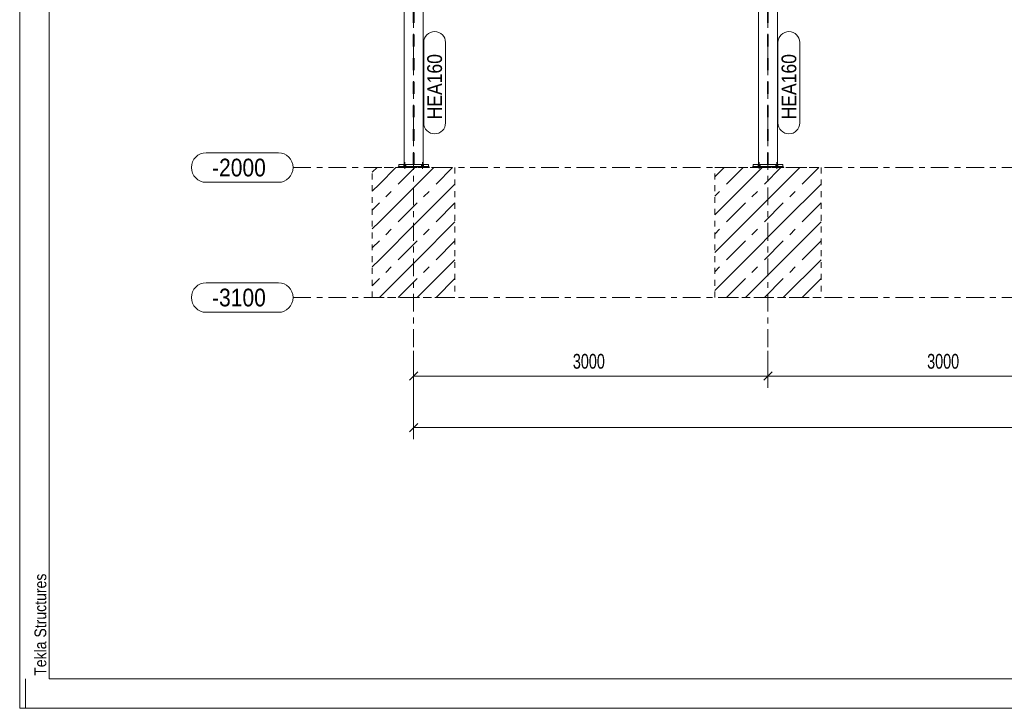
# Model space of a CAD drawing. Header units: millimetres. Extents: x -66 to 775, y -448 to 146.
# Tile 1 of 30: x -66 to 101, y -448 to -332. Entities that reach past the tile are written whole.
import ezdxf

# ---------------------------------------------------------------- set-up
doc = ezdxf.new("R2010")
doc.units = ezdxf.units.MM
for name, pattern in [('XKITLINE00', [0]), ('XKITLINE01', [4, 1, -1, 1, -1]), ('XKITLINE02', [4, 2, -2]), ('XKITLINE03', [6, 3, -1, 1, -1])]:
    doc.linetypes.add(name, pattern=pattern)
for name, color, linetype, lineweight in [('Kóta', 4, 'Continuous', 0), ('List výkresu', 3, 'Continuous', 0), ('Mřížka', 4, 'Continuous', 0), ('Prvek', 2, 'Continuous', 0), ('Značka prvku', 2, 'Continuous', 0), ('Šroub', 3, 'Continuous', 0)]:
    doc.layers.add(name, color=color, linetype=linetype, lineweight=lineweight)
doc.styles.add('ARIAL', font='arial.ttf')
doc.styles.add('ARIAL_NARROW', font='ARIALN.TTF')

msp = doc.modelspace()

# ---------------------------------------------------------------- linework, layer by layer
at = {"layer": 'Kóta', "color": 7, "linetype": 'XKITLINE00', "lineweight": 0}
for p, q in [((1, -387.9), (1, -402.9)), ((1, -387.9), (1, -394.19)), ((61, -387.9), (61, -394.19)), ((61, -387.9), (61, -394.19)), ((1.71, -391.48), (0.29, -392.9)), ((61.71, -391.48), (60.29, -392.9)), ((61.71, -391.48), (60.29, -392.9)), ((1, -392.19), (61, -392.19)), ((61, -392.19), (121, -392.19)), ((1.71, -400.2), (0.29, -401.61)), ((1, -400.9), (321, -400.9))]:
    msp.add_line(p, q, dxfattribs=at)
at = {"layer": 'Kóta', "color": 3}
for p in [(1, -392.19), (61, -392.19), (61, -392.19), (1, -400.9)]:
    msp.add_point(p, dxfattribs=at)
at = {"layer": 'List výkresu', "color": 7, "linetype": 'XKITLINE00', "lineweight": 0}
for p, q in [((-65.71, 145.58), (-65.71, -448.42)), ((-60.71, 140.58), (-60.71, -443.42)), ((-64.71, -448.42), (-64.71, -443.42)), ((-60.71, -443.42), (770.29, -443.42)), ((-65.71, -448.42), (775.29, -448.42))]:
    msp.add_line(p, q, dxfattribs=at)
at = {"layer": 'Mřížka', "color": 1, "linetype": 'XKITLINE03', "lineweight": 0}
for p, q in [((1, -393.28), (1, -222.92)), ((61, -393.28), (61, -222.92)), ((-19.41, -356.9), (347.2, -356.9)), ((-19.41, -378.9), (347.2, -378.9))]:
    msp.add_line(p, q, dxfattribs=at)
at = {"layer": 'Mřížka', "color": 1, "linetype": 'XKITLINE00', "lineweight": 0}
for p, q in [((-34.14, -354.4), (-21.91, -354.4)), ((-34.14, -359.4), (-21.91, -359.4)), ((-34.14, -376.4), (-21.91, -376.4)), ((-34.14, -381.4), (-21.91, -381.4))]:
    msp.add_line(p, q, dxfattribs=at)
for centre, start, end in [((-34.14, -356.9), 90, 270), ((-21.91, -356.9), 270, 90), ((-34.14, -378.9), 90, 270), ((-21.91, -378.9), 270, 90)]:
    msp.add_arc(centre, 2.5, start, end, dxfattribs=at)
at = {"layer": 'Prvek', "color": 3, "linetype": 'XKITLINE00', "lineweight": 0}
for p, q in [((-0.6, -356.4), (-0.6, -323.9)), ((2.6, -323.9), (2.6, -356.4)), ((59.4, -356.4), (59.4, -323.9)), ((62.6, -323.9), (62.6, -356.4)), ((-1.7, -356.9), (-1.5, -356.7)), ((-1.5, -356.4), (3.5, -356.4)), ((-1.5, -356.4), (-1.5, -356.7)), ((3.5, -356.7), (-1.5, -356.7)), ((-1.5, -356.7), (3.5, -356.7)), ((3.5, -356.4), (3.5, -356.7)), ((3.7, -356.9), (3.5, -356.7)), ((58.3, -356.9), (58.5, -356.7)), ((58.5, -356.4), (63.5, -356.4)), ((58.5, -356.4), (58.5, -356.7)), ((63.5, -356.7), (58.5, -356.7)), ((58.5, -356.7), (63.5, -356.7)), ((63.5, -356.4), (63.5, -356.7)), ((63.7, -356.9), (63.5, -356.7))]:
    msp.add_line(p, q, dxfattribs=at)
at = {"layer": 'Prvek', "color": 7, "linetype": 'XKITLINE02', "lineweight": 0}
for p, q in [((0.94, -356.4), (0.94, -323.9)), ((1.06, -356.4), (1.06, -323.9)), ((60.94, -356.4), (60.94, -323.9)), ((61.06, -356.4), (61.06, -323.9)), ((-0.6, -356.4), (2.6, -356.4)), ((59.4, -356.4), (62.6, -356.4)), ((3.7, -356.9), (-1.7, -356.9)), ((63.7, -356.9), (58.3, -356.9))]:
    msp.add_line(p, q, dxfattribs=at)
at = {"layer": 'Prvek', "color": 7, "linetype": 'XKITLINE00', "lineweight": 0}
for p, q in [((-6, -357.7), (-5.2, -356.9)), ((-4.8, -359.7), (-2, -356.9)), ((-1.6, -359.7), (1.2, -356.9)), ((1.6, -359.7), (4.4, -356.9)), ((4.8, -359.7), (7.6, -356.9)), ((52, -358.5), (53.6, -356.9)), ((54, -359.7), (56.8, -356.9)), ((57.2, -359.7), (60, -356.9)), ((60.4, -359.7), (63.2, -356.9)), ((63.6, -359.7), (66.4, -356.9)), ((66.8, -359.7), (69.6, -356.9)), ((-6, -360.9), (-4.8, -359.7)), ((-4.8, -366.1), (1.6, -359.7)), ((-4.8, -359.7), (-4.8, -359.7)), ((1.6, -366.1), (8, -359.7)), ((1.6, -359.7), (1.6, -359.7)), ((8, -359.7), (8, -359.7)), ((8, -359.7), (8, -359.7)), ((52, -364.9), (57.2, -359.7)), ((57.2, -366.1), (63.6, -359.7)), ((57.2, -359.7), (57.2, -359.7)), ((63.6, -366.1), (70, -359.7)), ((63.6, -359.7), (63.6, -359.7)), ((70, -359.7), (70, -359.7)), ((70, -359.7), (70, -359.7)), ((-3.72, -361.87), (-2.78, -360.93)), ((2.68, -361.87), (3.62, -360.93)), ((52, -361.75), (52.82, -360.93)), ((58.28, -361.87), (59.22, -360.93)), ((64.68, -361.87), (65.62, -360.93)), ((-6, -364.1), (-4.8, -362.9)), ((-1.6, -366.1), (1.6, -362.9)), ((4.8, -366.1), (8, -362.9)), ((54, -366.1), (57.2, -362.9)), ((60.4, -366.1), (63.6, -362.9)), ((66.8, -366.1), (70, -362.9)), ((-6, -367.3), (-4.8, -366.1)), ((-4.8, -372.5), (1.6, -366.1)), ((-4.8, -366.1), (-4.8, -366.1)), ((1.6, -372.5), (8, -366.1)), ((1.6, -366.1), (1.6, -366.1)), ((8, -366.1), (8, -366.1)), ((8, -366.1), (8, -366.1)), ((52, -371.3), (57.2, -366.1)), ((57.2, -372.5), (63.6, -366.1)), ((57.2, -366.1), (57.2, -366.1)), ((63.6, -372.5), (70, -366.1)), ((63.6, -366.1), (63.6, -366.1)), ((70, -366.1), (70, -366.1)), ((70, -366.1), (70, -366.1)), ((-3.72, -368.27), (-2.78, -367.33)), ((2.68, -368.27), (3.62, -367.33)), ((52, -368.15), (52.82, -367.33)), ((58.28, -368.27), (59.22, -367.33)), ((64.68, -368.27), (65.62, -367.33)), ((-6, -370.5), (-4.8, -369.3)), ((-1.6, -372.5), (1.6, -369.3)), ((4.8, -372.5), (8, -369.3)), ((54, -372.5), (57.2, -369.3)), ((60.4, -372.5), (63.6, -369.3)), ((66.8, -372.5), (70, -369.3)), ((-6, -373.7), (-4.8, -372.5)), ((-4.8, -378.9), (1.6, -372.5)), ((-4.8, -372.5), (-4.8, -372.5)), ((1.6, -378.9), (8, -372.5)), ((1.6, -372.5), (1.6, -372.5)), ((8, -372.5), (8, -372.5)), ((8, -372.5), (8, -372.5)), ((52, -377.7), (57.2, -372.5)), ((57.2, -378.9), (63.6, -372.5)), ((57.2, -372.5), (57.2, -372.5)), ((63.6, -378.9), (70, -372.5)), ((63.6, -372.5), (63.6, -372.5)), ((70, -372.5), (70, -372.5)), ((70, -372.5), (70, -372.5)), ((-3.72, -374.67), (-2.78, -373.73)), ((2.68, -374.67), (3.62, -373.73)), ((52, -374.55), (52.82, -373.73)), ((58.28, -374.67), (59.22, -373.73)), ((64.68, -374.67), (65.62, -373.73)), ((-6, -376.9), (-4.8, -375.7)), ((-1.6, -378.9), (1.6, -375.7)), ((4.8, -378.9), (8, -375.7)), ((54, -378.9), (57.2, -375.7)), ((60.4, -378.9), (63.6, -375.7)), ((66.8, -378.9), (70, -375.7)), ((-4.8, -378.9), (-4.8, -378.9)), ((1.6, -378.9), (1.6, -378.9)), ((8, -378.9), (8, -378.9)), ((8, -378.9), (8, -378.9)), ((57.2, -378.9), (57.2, -378.9)), ((63.6, -378.9), (63.6, -378.9)), ((70, -378.9), (70, -378.9)), ((70, -378.9), (70, -378.9))]:
    msp.add_line(p, q, dxfattribs=at)
at = {"layer": 'Prvek', "color": 7, "linetype": 'XKITLINE01', "lineweight": 0}
for p, q in [((-6, -356.9), (8, -356.9)), ((-6, -378.9), (-6, -356.9)), ((8, -356.9), (8, -378.9)), ((52, -356.9), (70, -356.9)), ((52, -378.9), (52, -356.9)), ((70, -356.9), (70, -378.9)), ((8, -378.9), (-6, -378.9)), ((70, -378.9), (52, -378.9))]:
    msp.add_line(p, q, dxfattribs=at)
at = {"layer": 'Značka prvku', "color": 7, "linetype": 'XKITLINE00', "lineweight": 0}
for p, q in [((2.7, -349.35), (2.7, -335.74)), ((6.4, -349.35), (6.4, -335.74)), ((62.7, -349.35), (62.7, -335.74)), ((66.4, -349.35), (66.4, -335.74))]:
    msp.add_line(p, q, dxfattribs=at)
for centre, start, end in [((4.55, -335.74), 0, 180), ((64.55, -335.74), 360, 180), ((4.55, -349.35), 180, 0), ((64.55, -349.35), 180, 360)]:
    msp.add_arc(centre, 1.85, start, end, dxfattribs=at)
at = {"layer": 'Šroub', "color": 7, "linetype": 'XKITLINE02', "lineweight": 0}
for p, q in [((-0.68, -356.7), (-0.68, -356.4)), ((-0.5, -357.13), (-0.5, -355.97)), ((-0.32, -356.7), (-0.32, -356.4)), ((2.32, -356.7), (2.32, -356.4)), ((2.5, -357.13), (2.5, -355.97)), ((2.68, -356.7), (2.68, -356.4)), ((59.32, -356.7), (59.32, -356.4)), ((59.5, -357.13), (59.5, -355.97)), ((59.68, -356.7), (59.68, -356.4)), ((62.32, -356.7), (62.32, -356.4)), ((62.5, -357.13), (62.5, -355.97)), ((62.68, -356.7), (62.68, -356.4))]:
    msp.add_line(p, q, dxfattribs=at)

# ---------------------------------------------------------------- texts
at = {"layer": 'Kóta', "color": 3, "style": 'ARIAL_NARROW', "width": 0.85}
for p in [(27.96, -390.94), (87.96, -390.94)]:
    msp.add_text('3000', height=2.5, dxfattribs=at).set_placement(p)
at = {"layer": 'List výkresu', "color": 5, "style": 'ARIAL', "width": 0.85}
msp.add_text('Tekla Structures', height=2, rotation=90, dxfattribs=at).set_placement((-61.21, -442.92))
at = {"layer": 'Mřížka', "color": 4, "style": 'ARIAL', "width": 0.85}
for s, p in [('-2000', (-33.14, -358.4)), ('-3100', (-33.14, -380.4))]:
    msp.add_text(s, height=3, dxfattribs=at).set_placement(p)
at = {"layer": 'Značka prvku', "color": 3, "style": 'ARIAL', "width": 0.85}
for p in [(5.8, -348.75), (65.8, -348.75)]:
    msp.add_text('HEA160', height=2.5, rotation=90.0002, dxfattribs=at).set_placement(p)

doc.saveas('drawing.dxf')
